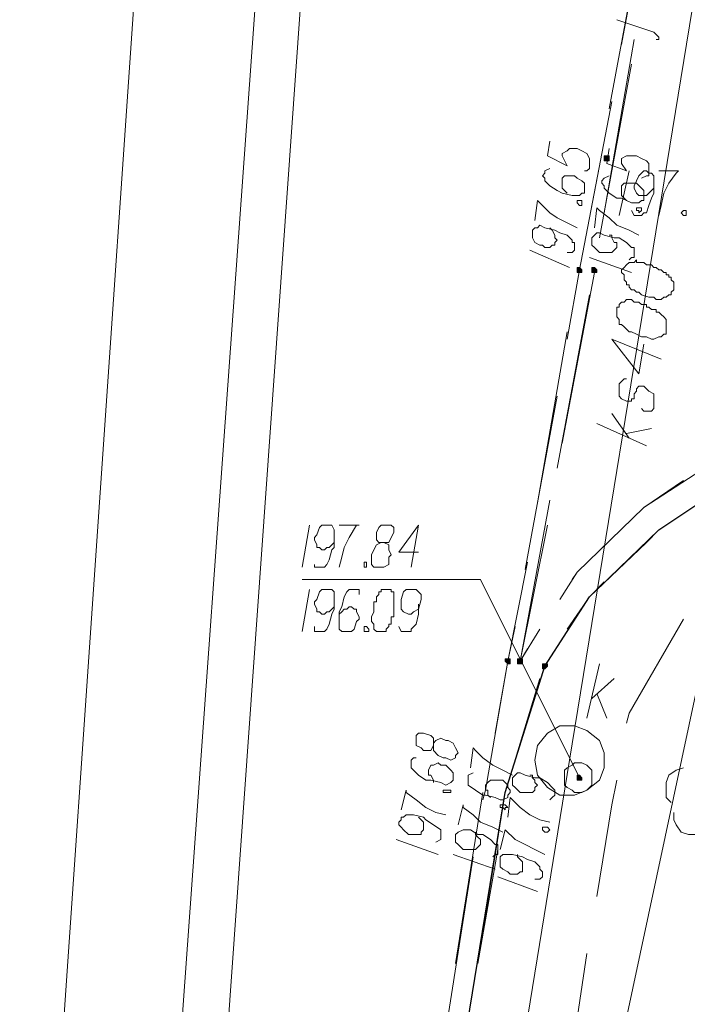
# Model space of a CAD drawing. Header units: metres. Extents: x 7431553 to 7432401, y 5544342 to 5544539.
# Tile 7 of 180: x 7432075 to 7432087, y 5544403 to 5544420. Entities that reach past the tile are written whole.
import ezdxf

# ---------------------------------------------------------------- set-up
doc = ezdxf.new("R2010")
doc.units = ezdxf.units.M
doc.header["$MEASUREMENT"] = 0
doc.layers.add('BG-PR90-PB-PZT-PZT01_2026_04_14$0$MAPA DCP', color=7, linetype='Continuous', lineweight=0)
doc.layers.add('PRIMETECH_XREF', color=7, linetype='Continuous', lineweight=5)

# ---------------------------------------------------------------- blocks, each defined once
blk = doc.blocks.new('BG-PR90-PB-PZT-PZT01_2026_04_14$0$Naddrwiną2025_v2klauzulap')
at = {"layer": 'BG-PR90-PB-PZT-PZT01_2026_04_14$0$MAPA DCP', "linetype": 'Continuous', "lineweight": 0, "transparency": 33554559}
for points in [[(7431744.471, 5544499.45), (7431744.471, 5544499.45), (7431744.514, 5544499.45), (7431744.514, 5544499.45), (7431744.514, 5544499.45), (7431744.514, 5544499.493), (7431744.514, 5544499.493), (7431744.514, 5544499.493), (7431744.514, 5544499.493), (7431744.514, 5544499.535), (7431744.514, 5544499.535), (7431744.471, 5544499.535), (7431744.471, 5544499.535), (7431744.471, 5544499.535), (7431744.429, 5544499.535), (7431744.429, 5544499.535), (7431744.429, 5544499.493), (7431744.429, 5544499.493), (7431744.429, 5544499.493), (7431744.429, 5544499.493), (7431744.429, 5544499.45), (7431744.429, 5544499.45), (7431744.429, 5544499.45)], [(7431746.376, 5544499.239), (7431746.419, 5544499.239), (7431746.419, 5544499.239), (7431746.419, 5544499.239), (7431746.419, 5544499.239), (7431746.419, 5544499.281), (7431746.419, 5544499.281), (7431746.419, 5544499.281), (7431746.419, 5544499.281), (7431746.419, 5544499.323), (7431746.419, 5544499.323), (7431746.419, 5544499.323), (7431746.376, 5544499.323), (7431746.376, 5544499.323), (7431746.376, 5544499.323), (7431746.376, 5544499.323), (7431746.334, 5544499.281), (7431746.334, 5544499.281), (7431746.334, 5544499.281), (7431746.334, 5544499.281), (7431746.334, 5544499.239)], [(7431746.376, 5544498.985), (7431746.419, 5544498.985), (7431746.419, 5544498.985), (7431746.419, 5544498.985), (7431746.419, 5544498.985), (7431746.419, 5544499.027), (7431746.419, 5544499.027), (7431746.419, 5544499.027), (7431746.419, 5544499.027), (7431746.419, 5544499.069), (7431746.419, 5544499.069), (7431746.419, 5544499.069), (7431746.376, 5544499.069), (7431746.376, 5544499.069), (7431746.376, 5544499.069), (7431746.376, 5544499.069), (7431746.334, 5544499.027), (7431746.334, 5544499.027), (7431746.334, 5544499.027), (7431746.334, 5544499.027), (7431746.334, 5544498.985)], [(7431753.15, 5544498.392), (7431753.15, 5544498.392), (7431753.15, 5544498.392), (7431753.192, 5544498.392), (7431753.192, 5544498.392), (7431753.192, 5544498.392), (7431753.192, 5544498.434), (7431753.192, 5544498.434), (7431753.192, 5544498.434), (7431753.192, 5544498.434), (7431753.15, 5544498.477), (7431753.15, 5544498.477), (7431753.15, 5544498.477), (7431753.15, 5544498.477), (7431753.107, 5544498.477), (7431753.107, 5544498.434), (7431753.107, 5544498.434), (7431753.107, 5544498.434), (7431753.107, 5544498.434), (7431753.107, 5544498.392), (7431753.107, 5544498.392), (7431753.107, 5544498.392), (7431753.107, 5544498.392)], [(7431753.065, 5544497.969), (7431753.065, 5544497.969), (7431753.065, 5544497.969), (7431753.107, 5544497.969), (7431753.107, 5544498.011), (7431753.107, 5544498.011), (7431753.107, 5544498.011), (7431753.107, 5544498.011), (7431753.107, 5544498.053), (7431753.107, 5544498.053), (7431753.065, 5544498.053), (7431753.065, 5544498.053), (7431753.065, 5544498.053), (7431753.065, 5544498.053), (7431753.023, 5544498.053), (7431753.023, 5544498.053), (7431753.023, 5544498.053), (7431753.023, 5544498.011), (7431753.023, 5544498.011), (7431753.023, 5544498.011), (7431753.023, 5544498.011), (7431753.023, 5544497.969), (7431753.023, 5544497.969)], [(7431753.065, 5544497.757), (7431753.065, 5544497.757), (7431753.065, 5544497.757), (7431753.065, 5544497.757), (7431753.107, 5544497.799), (7431753.107, 5544497.799), (7431753.107, 5544497.799), (7431753.107, 5544497.842), (7431753.107, 5544497.842), (7431753.065, 5544497.842), (7431753.065, 5544497.842), (7431753.065, 5544497.842), (7431753.065, 5544497.842), (7431753.023, 5544497.842), (7431753.023, 5544497.842), (7431753.023, 5544497.842), (7431753.023, 5544497.842), (7431753.023, 5544497.842), (7431753.023, 5544497.799), (7431753.023, 5544497.799), (7431753.023, 5544497.799), (7431753.023, 5544497.757), (7431753.023, 5544497.757), (7431753.023, 5544497.757), (7431753.023, 5544497.757)]]:
    blk.add_hatch(color=256, dxfattribs=at).paths.add_polyline_path(points)
at = {"layer": 'BG-PR90-PB-PZT-PZT01_2026_04_14$0$MAPA DCP', "linetype": 'Continuous', "lineweight": 0, "true_color": 0x9a3300, "transparency": 33554559}
blk.add_hatch(color=24, dxfattribs=at).paths.add_polyline_path([(7431755.055, 5544498.985), (7431755.055, 5544498.985), (7431755.097, 5544498.985), (7431755.097, 5544498.985), (7431755.097, 5544498.985), (7431755.097, 5544498.985), (7431755.097, 5544499.027), (7431755.097, 5544499.027), (7431755.097, 5544499.027), (7431755.097, 5544499.027), (7431755.097, 5544499.069), (7431755.055, 5544499.069), (7431755.055, 5544499.069), (7431755.055, 5544499.069), (7431755.055, 5544499.069), (7431755.012, 5544499.027), (7431755.012, 5544499.027), (7431755.012, 5544499.027), (7431755.012, 5544499.027), (7431755.012, 5544498.985), (7431755.012, 5544498.985), (7431755.012, 5544498.985)])
at = {"layer": 'BG-PR90-PB-PZT-PZT01_2026_04_14$0$MAPA DCP', "color": 1, "linetype": 'Continuous', "lineweight": 18, "transparency": 33554687}
blk.add_lwpolyline([(7431770.083, 5544497.757), (7431763.902, 5544498.815), (7431752.811, 5544501.186), (7431737.063, 5544503.726), (7431734.989, 5544503.726), (7431705.313, 5544505.673), (7431674.537, 5544507.663), (7431671.489, 5544507.748), (7431664.504, 5544508.721), (7431660.482, 5544511.304), (7431658.831, 5544513.039), (7431657.053, 5544516.849), (7431656.249, 5544521.04), (7431658.196, 5544542.588), (7431658.873, 5544545.975), (7431662.98, 5544562.612), (7431663.276, 5544568.157), (7431664.334, 5544568.115)], dxfattribs=at)
at = {"layer": 'BG-PR90-PB-PZT-PZT01_2026_04_14$0$MAPA DCP', "color": 24, "linetype": 'Continuous', "lineweight": 18, "true_color": 0x9a3300, "transparency": 33554687}
for points in [[(7431634.701, 5544506.224), (7431638.215, 5544503.176), (7431639.273, 5544502.16), (7431665.816, 5544500.72), (7431691.512, 5544499.154), (7431734.311, 5544494.794), (7431770.083, 5544492.254)], [(7431634.658, 5544505.208), (7431637.707, 5544502.583), (7431638.934, 5544501.398), (7431665.774, 5544499.916), (7431691.47, 5544498.35), (7431734.269, 5544494.032), (7431770.083, 5544491.449)], [(7431770.083, 5544496.36), (7431754.758, 5544498.858), (7431733.761, 5544502.287), (7431688.803, 5544505.208)], [(7431747.646, 5544500.128), (7431748.154, 5544500.043), (7431747.562, 5544499.577), (7431747.9, 5544500.424)], [(7431748.239, 5544499.831), (7431748.239, 5544499.789), (7431748.281, 5544499.747), (7431748.324, 5544499.704), (7431748.408, 5544499.704), (7431748.451, 5544499.704), (7431748.535, 5544499.704), (7431748.578, 5544499.747), (7431748.62, 5544499.831), (7431748.62, 5544499.874), (7431748.62, 5544499.916), (7431748.578, 5544499.916), (7431748.578, 5544499.958), (7431748.535, 5544499.958), (7431748.493, 5544499.958), (7431748.451, 5544500.001), (7431748.408, 5544500.001), (7431748.366, 5544500.043), (7431748.366, 5544500.128), (7431748.408, 5544500.17), (7431748.451, 5544500.212), (7431748.493, 5544500.297), (7431748.535, 5544500.297), (7431748.578, 5544500.297), (7431748.662, 5544500.297), (7431748.747, 5544500.297), (7431748.789, 5544500.255), (7431748.789, 5544500.212), (7431748.789, 5544500.17), (7431748.789, 5544500.128), (7431748.747, 5544500.085)], [(7431749.17, 5544499.831), (7431749.086, 5544500.255)], [(7431749.382, 5544500.17), (7431749.001, 5544499.323)], [(7431749.255, 5544499.874), (7431748.832, 5544499.577)], [(7431755.055, 5544499.027), (7431751.668, 5544497.334), (7431751.668, 5544494.286)], [(7431648.798, 5544496.614), (7431682.326, 5544495.852), (7431716.489, 5544492.846), (7431729.443, 5544492.169), (7431729.993, 5544492.55), (7431729.909, 5544492.254), (7431731.433, 5544492.127), (7431770.083, 5544489.46)]]:
    blk.add_lwpolyline(points, dxfattribs=at)
at = {"layer": 'BG-PR90-PB-PZT-PZT01_2026_04_14$0$MAPA DCP', "linetype": 'Continuous', "lineweight": 25, "transparency": 33554687}
blk.add_lwpolyline([(7431770.083, 5544495.344), (7431755.309, 5544497.757), (7431753.15, 5544498.434), (7431751.964, 5544499.196), (7431750.821, 5544500.382), (7431750.229, 5544501.271), (7431749.424, 5544503.599), (7431749.424, 5544505.97)], dxfattribs=at)
at = {"layer": 'BG-PR90-PB-PZT-PZT01_2026_04_14$0$MAPA DCP', "linetype": 'Continuous', "lineweight": 18, "transparency": 33554687}
for points in [[(7431751.033, 5544500.17), (7431750.821, 5544500.382), (7431750.229, 5544501.271), (7431749.678, 5544502.795)], [(7431749.763, 5544501.144), (7431749.805, 5544501.101), (7431750.44, 5544500.128), (7431751.541, 5544498.985), (7431751.668, 5544498.9)], [(7431749.975, 5544500.805), (7431750.44, 5544500.128), (7431751.541, 5544498.985), (7431752.007, 5544498.688)], [(7431752.345, 5544500.805), (7431753.954, 5544499.874), (7431754.123, 5544499.831)], [(7431742.524, 5544499.747), (7431739.561, 5544500.297)], [(7431740.661, 5544500.085), (7431743.625, 5544499.535)], [(7431752.515, 5544498.815), (7431751.964, 5544499.196), (7431751.033, 5544500.17)], [(7431745.403, 5544499.45), (7431742.439, 5544499.958)], [(7431745.826, 5544499.366), (7431742.863, 5544499.916)], [(7431746.419, 5544499.027), (7431746.376, 5544499.027), (7431743.498, 5544499.577)], [(7431753.7, 5544499.239), (7431753.361, 5544499.62)], [(7431755.097, 5544499.662), (7431755.52, 5544499.577), (7431757.087, 5544499.323)], [(7431744.598, 5544499.366), (7431746.376, 5544499.027), (7431747.562, 5544498.815)], [(7431754.335, 5544498.053), (7431753.15, 5544498.434), (7431751.964, 5544499.196), (7431751.71, 5544499.45)], [(7431754.039, 5544499.154), (7431753.107, 5544499.366)], [(7431753.615, 5544499.323), (7431754.039, 5544499.493)], [(7431749.34, 5544498.731), (7431746.419, 5544499.281)], [(7431749.763, 5544498.646), (7431746.8, 5544499.196)], [(7431758.06, 5544499.154), (7431760.05, 5544498.858)], [(7431750.356, 5544498.307), (7431747.435, 5544498.815)], [(7431748.535, 5544498.646), (7431751.499, 5544498.096)], [(7431752.853, 5544498.138), (7431753.065, 5544498.011), (7431750.313, 5544498.519)], [(7431752.515, 5544498.35), (7431753.065, 5544498.011), (7431750.737, 5544498.477)], [(7431755.309, 5544497.757), (7431753.361, 5544498.35)], [(7431754.293, 5544497.588), (7431753.065, 5544497.799), (7431751.372, 5544498.138)], [(7431752.472, 5544497.926), (7431753.065, 5544497.799), (7431755.266, 5544497.418), (7431755.436, 5544497.376)], [(7431758.23, 5544497.291), (7431755.309, 5544497.757)], [(7431758.23, 5544497.291), (7431756.282, 5544497.63)], [(7431758.23, 5544496.91), (7431755.309, 5544497.376)], [(7431756.409, 5544497.207), (7431759.373, 5544496.741)]]:
    blk.add_lwpolyline(points, dxfattribs=at)
at = {"layer": 'BG-PR90-PB-PZT-PZT01_2026_04_14$0$MAPA DCP', "color": 94, "linetype": 'Continuous', "lineweight": 18, "true_color": 0x009a00, "transparency": 33554687}
for points in [[(7431756.028, 5544501.144), (7431756.028, 5544500.89), (7431755.986, 5544500.763), (7431755.859, 5544500.678), (7431755.774, 5544500.636), (7431755.647, 5544500.636)], [(7431755.478, 5544500.593), (7431755.393, 5544500.509), (7431755.139, 5544500.509), (7431755.012, 5544500.551), (7431754.928, 5544500.678), (7431754.885, 5544500.805)]]:
    blk.add_lwpolyline(points, dxfattribs=at)
at = {"layer": 'BG-PR90-PB-PZT-PZT01_2026_04_14$0$MAPA DCP', "linetype": 'Continuous', "lineweight": 9, "transparency": 33554687}
for points in [[(7431744.683, 5544500.382), (7431744.683, 5544500.72), (7431744.725, 5544500.678), (7431744.895, 5544500.551), (7431745.064, 5544500.466), (7431745.276, 5544500.424), (7431745.445, 5544500.382)], [(7431742.439, 5544500.339), (7431742.439, 5544500.382), (7431742.397, 5544500.382), (7431742.355, 5544500.339), (7431742.312, 5544500.297), (7431742.101, 5544499.662)], [(7431744.302, 5544499.535), (7431744.556, 5544499.493), (7431744.683, 5544499.831), (7431744.556, 5544499.747), (7431744.471, 5544499.747), (7431744.429, 5544499.831), (7431744.429, 5544499.874), (7431744.429, 5544500.001), (7431744.471, 5544500.085), (7431744.514, 5544500.17), (7431744.556, 5544500.212), (7431744.683, 5544500.212), (7431744.768, 5544500.212), (7431744.768, 5544500.17), (7431744.81, 5544500.085)], [(7431745.36, 5544499.916), (7431745.445, 5544499.958), (7431745.445, 5544500.085), (7431745.403, 5544500.128), (7431745.403, 5544500.17), (7431745.276, 5544500.212), (7431745.149, 5544500.255), (7431745.064, 5544500.297), (7431744.895, 5544500.297), (7431744.81, 5544500.297), (7431744.768, 5544500.297), (7431744.725, 5544500.255), (7431744.725, 5544500.212), (7431744.683, 5544500.17), (7431744.683, 5544500.128), (7431744.725, 5544500.085), (7431744.768, 5544500.043), (7431744.852, 5544500.001), (7431744.937, 5544499.958), (7431744.979, 5544499.958), (7431745.064, 5544500.001), (7431745.106, 5544500.043), (7431745.106, 5544500.085), (7431745.106, 5544500.128), (7431745.106, 5544500.17), (7431745.064, 5544500.212), (7431745.022, 5544500.255), (7431744.979, 5544500.297)], [(7431744.768, 5544499.535), (7431744.81, 5544499.45), (7431744.852, 5544499.408), (7431744.895, 5544499.408), (7431744.937, 5544499.45), (7431744.979, 5544499.45), (7431745.064, 5544499.535), (7431745.149, 5544499.662), (7431745.149, 5544499.747), (7431745.233, 5544499.916), (7431745.233, 5544500.001), (7431745.233, 5544500.043), (7431745.191, 5544500.085), (7431745.191, 5544500.128), (7431745.149, 5544500.128), (7431745.106, 5544500.128), (7431745.064, 5544500.128), (7431745.022, 5544500.128), (7431744.979, 5544500.085), (7431744.895, 5544500.001), (7431744.895, 5544499.958), (7431744.895, 5544499.916), (7431744.895, 5544499.831), (7431744.895, 5544499.789), (7431744.937, 5544499.747), (7431744.979, 5544499.747), (7431745.022, 5544499.747), (7431745.064, 5544499.747), (7431745.106, 5544499.747), (7431745.149, 5544499.789), (7431745.191, 5544499.831)], [(7431745.657, 5544499.281), (7431745.318, 5544499.323), (7431745.36, 5544499.366), (7431745.487, 5544499.535), (7431745.614, 5544499.662), (7431745.699, 5544499.874), (7431745.784, 5544500.043)], [(7431744.683, 5544499.874), (7431745.445, 5544499.704)], [(7431746.207, 5544499.874), (7431746.165, 5544499.916), (7431746.165, 5544499.958), (7431745.995, 5544499.958), (7431745.995, 5544499.916), (7431745.911, 5544499.831), (7431745.826, 5544499.704), (7431745.826, 5544499.62), (7431745.784, 5544499.45), (7431745.741, 5544499.366), (7431745.741, 5544499.323), (7431745.784, 5544499.281), (7431745.826, 5544499.239), (7431745.868, 5544499.239), (7431745.953, 5544499.239), (7431745.995, 5544499.281), (7431746.08, 5544499.366), (7431746.08, 5544499.45), (7431746.08, 5544499.493), (7431746.08, 5544499.577), (7431746.038, 5544499.62), (7431745.995, 5544499.662), (7431745.953, 5544499.662), (7431745.911, 5544499.662), (7431745.911, 5544499.62), (7431745.826, 5544499.577), (7431745.784, 5544499.577), (7431745.784, 5544499.535)], [(7431746.165, 5544499.196), (7431746.419, 5544499.916)], [(7431744.175, 5544498.519), (7431744.429, 5544498.477), (7431744.598, 5544498.815), (7431744.429, 5544498.731), (7431744.387, 5544498.731), (7431744.344, 5544498.815), (7431744.302, 5544498.858), (7431744.302, 5544498.985), (7431744.344, 5544499.069), (7431744.387, 5544499.154), (7431744.471, 5544499.196), (7431744.556, 5544499.196), (7431744.641, 5544499.196), (7431744.683, 5544499.154), (7431744.683, 5544499.112)], [(7431744.641, 5544498.519), (7431744.683, 5544498.434), (7431744.725, 5544498.434), (7431744.768, 5544498.392), (7431744.81, 5544498.434), (7431744.852, 5544498.434), (7431744.937, 5544498.519), (7431745.022, 5544498.646), (7431745.064, 5544498.731), (7431745.106, 5544498.9), (7431745.106, 5544498.985), (7431745.106, 5544499.027), (7431745.064, 5544499.069), (7431745.064, 5544499.112), (7431745.022, 5544499.112), (7431744.979, 5544499.112), (7431744.937, 5544499.112), (7431744.895, 5544499.112), (7431744.852, 5544499.069), (7431744.81, 5544498.985), (7431744.768, 5544498.942), (7431744.768, 5544498.9), (7431744.768, 5544498.815), (7431744.768, 5544498.773), (7431744.81, 5544498.731), (7431744.852, 5544498.731), (7431744.895, 5544498.731), (7431744.937, 5544498.731), (7431744.979, 5544498.731), (7431745.022, 5544498.773), (7431745.064, 5544498.815)], [(7431745.53, 5544498.265), (7431745.191, 5544498.307), (7431745.233, 5544498.35), (7431745.403, 5544498.519), (7431745.487, 5544498.646), (7431745.572, 5544498.815), (7431745.657, 5544498.985)], [(7431746.08, 5544498.815), (7431746.08, 5544498.9), (7431746.038, 5544498.942), (7431745.911, 5544498.942), (7431745.911, 5544498.9), (7431745.868, 5544498.9), (7431745.784, 5544498.815), (7431745.741, 5544498.688), (7431745.699, 5544498.604), (7431745.657, 5544498.434), (7431745.614, 5544498.35), (7431745.657, 5544498.307), (7431745.657, 5544498.265), (7431745.699, 5544498.223), (7431745.784, 5544498.223), (7431745.826, 5544498.223), (7431745.911, 5544498.265), (7431745.953, 5544498.35), (7431745.953, 5544498.392), (7431745.995, 5544498.434), (7431745.995, 5544498.519), (7431745.953, 5544498.561), (7431745.953, 5544498.604), (7431745.911, 5544498.604), (7431745.868, 5544498.646), (7431745.826, 5544498.604), (7431745.784, 5544498.604), (7431745.699, 5544498.561), (7431745.657, 5544498.519)], [(7431746.038, 5544498.18), (7431746.334, 5544498.858)], [(7431755.436, 5544498.519), (7431755.393, 5544498.561), (7431755.351, 5544498.604), (7431755.266, 5544498.604), (7431755.224, 5544498.561), (7431755.139, 5544498.477), (7431755.055, 5544498.35), (7431755.055, 5544498.265), (7431755.012, 5544498.096), (7431754.97, 5544498.011), (7431754.97, 5544497.969), (7431755.012, 5544497.926), (7431755.055, 5544497.884), (7431755.097, 5544497.884), (7431755.182, 5544497.884), (7431755.224, 5544497.926), (7431755.309, 5544498.011), (7431755.309, 5544498.053), (7431755.309, 5544498.138), (7431755.309, 5544498.18), (7431755.309, 5544498.223), (7431755.266, 5544498.265), (7431755.224, 5544498.265), (7431755.182, 5544498.307), (7431755.139, 5544498.265), (7431755.097, 5544498.265), (7431755.055, 5544498.223), (7431755.012, 5544498.223), (7431755.012, 5544498.18)], [(7431755.732, 5544497.799), (7431755.393, 5544497.842), (7431755.563, 5544498.011), (7431755.69, 5544498.18), (7431755.774, 5544498.35), (7431755.817, 5544498.519)], [(7431756.282, 5544497.672), (7431755.944, 5544497.757), (7431756.113, 5544497.926), (7431756.198, 5544498.096), (7431756.282, 5544498.265), (7431756.367, 5544498.434)], [(7431756.79, 5544498.265), (7431756.79, 5544498.35), (7431756.748, 5544498.392), (7431756.663, 5544498.392), (7431756.621, 5544498.35), (7431756.579, 5544498.35), (7431756.494, 5544498.265), (7431756.452, 5544498.138), (7431756.409, 5544498.053), (7431756.367, 5544497.884), (7431756.367, 5544497.799), (7431756.367, 5544497.757), (7431756.367, 5544497.715), (7431756.409, 5544497.672), (7431756.452, 5544497.672), (7431756.494, 5544497.672), (7431756.536, 5544497.672), (7431756.579, 5544497.672), (7431756.621, 5544497.715), (7431756.663, 5544497.799), (7431756.706, 5544497.842), (7431756.706, 5544497.884), (7431756.706, 5544497.969), (7431756.663, 5544498.011), (7431756.663, 5544498.053), (7431756.621, 5544498.053), (7431756.579, 5544498.053), (7431756.536, 5544498.053), (7431756.494, 5544498.053), (7431756.452, 5544498.011), (7431756.409, 5544497.969), (7431756.367, 5544497.969)], [(7431756.748, 5544497.63), (7431757.002, 5544498.307)], [(7431754.885, 5544497.164), (7431754.547, 5544497.207), (7431754.589, 5544497.249), (7431754.716, 5544497.376), (7431754.843, 5544497.545), (7431754.928, 5544497.715), (7431755.012, 5544497.884)], [(7431754.97, 5544497.207), (7431755.012, 5544497.122), (7431755.182, 5544497.122), (7431755.266, 5544497.249), (7431755.351, 5544497.376), (7431755.351, 5544497.418), (7431755.393, 5544497.588), (7431755.436, 5544497.672), (7431755.436, 5544497.715), (7431755.393, 5544497.799), (7431755.351, 5544497.799), (7431755.309, 5544497.842), (7431755.266, 5544497.842), (7431755.224, 5544497.799), (7431755.182, 5544497.799), (7431755.097, 5544497.715), (7431755.097, 5544497.63), (7431755.097, 5544497.588), (7431755.097, 5544497.503), (7431755.139, 5544497.461), (7431755.182, 5544497.418), (7431755.224, 5544497.418), (7431755.266, 5544497.418), (7431755.266, 5544497.461), (7431755.351, 5544497.461), (7431755.393, 5544497.503)], [(7431755.859, 5544496.953), (7431755.52, 5544497.037), (7431755.563, 5544497.037), (7431755.69, 5544497.207), (7431755.817, 5544497.334), (7431755.901, 5544497.545), (7431755.986, 5544497.715)], [(7431756.409, 5544497.545), (7431756.367, 5544497.588), (7431756.367, 5544497.63), (7431756.198, 5544497.63), (7431756.198, 5544497.588), (7431756.113, 5544497.503), (7431756.028, 5544497.376), (7431756.028, 5544497.291), (7431755.944, 5544497.164), (7431755.944, 5544497.037), (7431755.986, 5544496.953), (7431756.028, 5544496.91), (7431756.071, 5544496.91), (7431756.113, 5544496.91), (7431756.155, 5544496.91), (7431756.198, 5544496.953), (7431756.282, 5544497.037), (7431756.282, 5544497.122), (7431756.282, 5544497.164), (7431756.282, 5544497.249), (7431756.24, 5544497.291), (7431756.198, 5544497.334), (7431756.155, 5544497.334), (7431756.113, 5544497.334), (7431756.071, 5544497.291), (7431756.028, 5544497.249), (7431755.986, 5544497.249)], [(7431756.367, 5544496.868), (7431756.621, 5544497.588)], [(7431754.504, 5544496.529), (7431754.377, 5544496.529), (7431754.335, 5544496.487), (7431754.293, 5544496.36), (7431754.293, 5544496.275), (7431754.335, 5544496.233), (7431754.377, 5544496.233), (7431754.462, 5544496.233), (7431754.504, 5544496.233), (7431754.547, 5544496.318), (7431754.589, 5544496.36), (7431754.589, 5544496.445), (7431754.589, 5544496.487), (7431754.504, 5544496.529), (7431754.589, 5544496.529), (7431754.674, 5544496.614), (7431754.716, 5544496.699), (7431754.716, 5544496.741), (7431754.758, 5544496.826), (7431754.716, 5544496.91), (7431754.674, 5544496.91), (7431754.631, 5544496.953), (7431754.547, 5544496.91), (7431754.462, 5544496.868), (7431754.42, 5544496.783), (7431754.42, 5544496.741), (7431754.377, 5544496.656), (7431754.42, 5544496.572), (7431754.462, 5544496.529)], [(7431754.716, 5544496.233), (7431754.716, 5544496.191), (7431754.758, 5544496.148), (7431754.885, 5544496.148), (7431754.928, 5544496.191), (7431755.012, 5544496.275), (7431755.097, 5544496.402), (7431755.097, 5544496.487), (7431755.139, 5544496.656), (7431755.182, 5544496.741), (7431755.139, 5544496.826), (7431755.097, 5544496.868), (7431755.055, 5544496.868), (7431755.012, 5544496.868), (7431754.97, 5544496.868), (7431754.928, 5544496.826), (7431754.843, 5544496.741), (7431754.843, 5544496.656), (7431754.801, 5544496.614), (7431754.843, 5544496.529), (7431754.843, 5544496.487), (7431754.928, 5544496.445), (7431755.012, 5544496.445), (7431755.012, 5544496.487), (7431755.097, 5544496.529), (7431755.139, 5544496.529)], [(7431755.605, 5544495.979), (7431755.266, 5544496.064), (7431755.309, 5544496.064), (7431755.436, 5544496.233), (7431755.563, 5544496.402), (7431755.647, 5544496.572), (7431755.69, 5544496.741)], [(7431756.155, 5544496.572), (7431756.113, 5544496.656), (7431755.944, 5544496.656), (7431755.859, 5544496.529), (7431755.774, 5544496.402), (7431755.732, 5544496.36), (7431755.69, 5544496.191), (7431755.69, 5544496.106), (7431755.69, 5544496.064), (7431755.732, 5544496.021), (7431755.732, 5544495.979), (7431755.774, 5544495.979), (7431755.817, 5544495.937), (7431755.859, 5544495.937), (7431755.901, 5544495.979), (7431755.944, 5544496.021), (7431756.028, 5544496.106), (7431756.028, 5544496.148), (7431756.028, 5544496.191), (7431756.028, 5544496.275), (7431756.028, 5544496.318), (7431755.986, 5544496.318), (7431755.944, 5544496.36), (7431755.901, 5544496.36), (7431755.859, 5544496.36), (7431755.817, 5544496.36), (7431755.774, 5544496.318), (7431755.732, 5544496.275)], [(7431756.113, 5544495.894), (7431756.367, 5544496.614)]]:
    blk.add_lwpolyline(points, dxfattribs=at)
for points in [[(7431745.36, 5544500.805), (7431745.36, 5544500.847), (7431745.445, 5544500.847), (7431745.445, 5544500.805), (7431745.403, 5544500.763)], [(7431745.36, 5544500.001), (7431745.318, 5544500.001), (7431745.318, 5544500.085), (7431745.36, 5544500.085), (7431745.403, 5544500.043), (7431745.36, 5544500.043)], [(7431745.233, 5544498.985), (7431745.191, 5544498.985), (7431745.191, 5544499.069), (7431745.276, 5544499.069), (7431745.276, 5544499.027)], [(7431755.944, 5544498.392), (7431755.901, 5544498.392), (7431755.901, 5544498.477), (7431755.944, 5544498.519), (7431755.986, 5544498.477), (7431755.986, 5544498.434)], [(7431755.563, 5544497.672), (7431755.52, 5544497.672), (7431755.52, 5544497.757), (7431755.563, 5544497.799), (7431755.563, 5544497.757), (7431755.605, 5544497.757), (7431755.563, 5544497.715)], [(7431755.309, 5544496.699), (7431755.266, 5544496.699), (7431755.266, 5544496.826), (7431755.309, 5544496.826), (7431755.309, 5544496.783), (7431755.309, 5544496.741)]]:
    blk.add_lwpolyline(points, close=True, dxfattribs=at)
at = {"layer": 'BG-PR90-PB-PZT-PZT01_2026_04_14$0$MAPA DCP', "color": 24, "linetype": 'Continuous', "lineweight": 18, "true_color": 0x9a3300, "transparency": 33554687}
for points in [[(7431746.376, 5544499.747), (7431746.419, 5544499.747), (7431746.461, 5544499.789), (7431746.546, 5544499.789), (7431746.588, 5544499.831), (7431746.63, 5544499.831), (7431746.63, 5544499.874), (7431746.673, 5544499.874), (7431746.715, 5544499.916), (7431746.715, 5544499.958), (7431746.757, 5544500.001), (7431746.757, 5544500.043), (7431746.8, 5544500.085), (7431746.842, 5544500.212), (7431746.842, 5544500.297), (7431746.884, 5544500.339), (7431746.884, 5544500.424), (7431746.842, 5544500.466), (7431746.842, 5544500.509), (7431746.8, 5544500.551), (7431746.8, 5544500.593), (7431746.757, 5544500.593), (7431746.715, 5544500.636), (7431746.63, 5544500.636), (7431746.588, 5544500.636), (7431746.546, 5544500.593), (7431746.503, 5544500.593), (7431746.503, 5544500.551), (7431746.461, 5544500.551), (7431746.461, 5544500.509), (7431746.419, 5544500.509), (7431746.419, 5544500.466), (7431746.376, 5544500.424), (7431746.376, 5544500.382), (7431746.334, 5544500.339), (7431746.334, 5544500.297), (7431746.292, 5544500.255), (7431746.292, 5544500.212), (7431746.292, 5544500.17), (7431746.249, 5544500.128), (7431746.249, 5544500.085), (7431746.249, 5544500.001), (7431746.207, 5544500.001), (7431746.249, 5544499.958), (7431746.249, 5544499.916), (7431746.249, 5544499.874), (7431746.292, 5544499.831), (7431746.334, 5544499.789)], [(7431747.054, 5544499.662), (7431747.181, 5544499.662), (7431747.223, 5544499.704), (7431747.308, 5544499.704), (7431747.308, 5544499.747), (7431747.35, 5544499.789), (7431747.392, 5544499.831), (7431747.435, 5544499.874), (7431747.435, 5544499.916), (7431747.477, 5544500.001), (7431747.519, 5544500.085), (7431747.519, 5544500.17), (7431747.562, 5544500.255), (7431747.562, 5544500.297), (7431747.519, 5544500.382), (7431747.519, 5544500.424), (7431747.477, 5544500.466), (7431747.477, 5544500.509), (7431747.435, 5544500.509), (7431747.392, 5544500.509), (7431747.308, 5544500.509), (7431747.265, 5544500.509), (7431747.223, 5544500.509), (7431747.181, 5544500.466), (7431747.138, 5544500.424), (7431747.096, 5544500.382), (7431747.096, 5544500.339), (7431747.054, 5544500.339), (7431747.054, 5544500.297), (7431747.054, 5544500.255), (7431747.011, 5544500.212), (7431747.011, 5544500.17), (7431746.969, 5544500.17), (7431746.969, 5544500.085), (7431746.927, 5544500.043), (7431746.927, 5544500.001), (7431746.927, 5544499.958), (7431746.884, 5544499.916), (7431746.884, 5544499.874), (7431746.884, 5544499.831), (7431746.927, 5544499.789), (7431746.927, 5544499.747), (7431746.969, 5544499.704), (7431747.011, 5544499.704), (7431747.011, 5544499.662)], [(7431754.758, 5544498.265), (7431754.504, 5544498.307), (7431754.293, 5544498.477), (7431754.166, 5544498.688), (7431754.166, 5544498.942), (7431754.25, 5544499.154), (7431754.42, 5544499.366), (7431754.631, 5544499.45), (7431754.885, 5544499.45), (7431755.097, 5544499.366), (7431755.266, 5544499.154), (7431755.351, 5544498.942), (7431755.351, 5544498.688), (7431755.224, 5544498.477), (7431755.012, 5544498.307)]]:
    blk.add_lwpolyline(points, close=True, dxfattribs=at)
at = {"layer": 'BG-PR90-PB-PZT-PZT01_2026_04_14$0$MAPA DCP', "linetype": 'Continuous', "lineweight": 0, "transparency": 33554687}
for points in [[(7431744.471, 5544499.45), (7431744.471, 5544499.45), (7431744.514, 5544499.45), (7431744.514, 5544499.45), (7431744.514, 5544499.45), (7431744.514, 5544499.493), (7431744.514, 5544499.493), (7431744.514, 5544499.493), (7431744.514, 5544499.493), (7431744.514, 5544499.535), (7431744.514, 5544499.535), (7431744.471, 5544499.535), (7431744.471, 5544499.535), (7431744.471, 5544499.535), (7431744.429, 5544499.535), (7431744.429, 5544499.535), (7431744.429, 5544499.493), (7431744.429, 5544499.493), (7431744.429, 5544499.493), (7431744.429, 5544499.493), (7431744.429, 5544499.45), (7431744.429, 5544499.45), (7431744.429, 5544499.45)], [(7431746.376, 5544499.239), (7431746.419, 5544499.239), (7431746.419, 5544499.239), (7431746.419, 5544499.239), (7431746.419, 5544499.239), (7431746.419, 5544499.281), (7431746.419, 5544499.281), (7431746.419, 5544499.281), (7431746.419, 5544499.281), (7431746.419, 5544499.323), (7431746.419, 5544499.323), (7431746.419, 5544499.323), (7431746.376, 5544499.323), (7431746.376, 5544499.323), (7431746.376, 5544499.323), (7431746.376, 5544499.323), (7431746.334, 5544499.281), (7431746.334, 5544499.281), (7431746.334, 5544499.281), (7431746.334, 5544499.281), (7431746.334, 5544499.239), (7431746.376, 5544499.239), (7431746.376, 5544499.239)], [(7431746.376, 5544498.985), (7431746.419, 5544498.985), (7431746.419, 5544498.985), (7431746.419, 5544498.985), (7431746.419, 5544498.985), (7431746.419, 5544499.027), (7431746.419, 5544499.027), (7431746.419, 5544499.027), (7431746.419, 5544499.027), (7431746.419, 5544499.069), (7431746.419, 5544499.069), (7431746.419, 5544499.069), (7431746.376, 5544499.069), (7431746.376, 5544499.069), (7431746.376, 5544499.069), (7431746.376, 5544499.069), (7431746.334, 5544499.027), (7431746.334, 5544499.027), (7431746.334, 5544499.027), (7431746.334, 5544499.027), (7431746.334, 5544498.985), (7431746.376, 5544498.985), (7431746.376, 5544498.985)], [(7431753.15, 5544498.392), (7431753.15, 5544498.392), (7431753.15, 5544498.392), (7431753.192, 5544498.392), (7431753.192, 5544498.392), (7431753.192, 5544498.392), (7431753.192, 5544498.434), (7431753.192, 5544498.434), (7431753.192, 5544498.434), (7431753.192, 5544498.434), (7431753.15, 5544498.477), (7431753.15, 5544498.477), (7431753.15, 5544498.477), (7431753.15, 5544498.477), (7431753.107, 5544498.477), (7431753.107, 5544498.434), (7431753.107, 5544498.434), (7431753.107, 5544498.434), (7431753.107, 5544498.434), (7431753.107, 5544498.392), (7431753.107, 5544498.392), (7431753.107, 5544498.392), (7431753.107, 5544498.392)], [(7431753.065, 5544497.969), (7431753.065, 5544497.969), (7431753.065, 5544497.969), (7431753.107, 5544497.969), (7431753.107, 5544498.011), (7431753.107, 5544498.011), (7431753.107, 5544498.011), (7431753.107, 5544498.011), (7431753.107, 5544498.053), (7431753.107, 5544498.053), (7431753.065, 5544498.053), (7431753.065, 5544498.053), (7431753.065, 5544498.053), (7431753.065, 5544498.053), (7431753.023, 5544498.053), (7431753.023, 5544498.053), (7431753.023, 5544498.053), (7431753.023, 5544498.011), (7431753.023, 5544498.011), (7431753.023, 5544498.011), (7431753.023, 5544498.011), (7431753.023, 5544497.969), (7431753.023, 5544497.969)], [(7431753.065, 5544497.757), (7431753.065, 5544497.757), (7431753.065, 5544497.757), (7431753.065, 5544497.757), (7431753.107, 5544497.799), (7431753.107, 5544497.799), (7431753.107, 5544497.799), (7431753.107, 5544497.842), (7431753.107, 5544497.842), (7431753.065, 5544497.842), (7431753.065, 5544497.842), (7431753.065, 5544497.842), (7431753.065, 5544497.842), (7431753.023, 5544497.842), (7431753.023, 5544497.842), (7431753.023, 5544497.842), (7431753.023, 5544497.842), (7431753.023, 5544497.842), (7431753.023, 5544497.799), (7431753.023, 5544497.799), (7431753.023, 5544497.799), (7431753.023, 5544497.757), (7431753.023, 5544497.757), (7431753.023, 5544497.757)]]:
    blk.add_lwpolyline(points, close=True, dxfattribs=at)
at = {"layer": 'BG-PR90-PB-PZT-PZT01_2026_04_14$0$MAPA DCP', "linetype": 'Continuous', "lineweight": 18, "transparency": 33554687}
blk.add_lwpolyline([(7431754.801, 5544499.027), (7431754.801, 5544499.069), (7431754.843, 5544499.154), (7431754.885, 5544499.196), (7431754.928, 5544499.239), (7431755.012, 5544499.239), (7431755.055, 5544499.239), (7431755.139, 5544499.239), (7431755.182, 5544499.239), (7431755.224, 5544499.196), (7431755.266, 5544499.154), (7431755.309, 5544499.069), (7431755.309, 5544499.027), (7431755.309, 5544498.942), (7431755.266, 5544498.9), (7431755.224, 5544498.815), (7431755.182, 5544498.773), (7431755.139, 5544498.773), (7431755.055, 5544498.773), (7431755.012, 5544498.773), (7431754.928, 5544498.773), (7431754.885, 5544498.815), (7431754.843, 5544498.9), (7431754.801, 5544498.942)], close=True, dxfattribs=at)
at = {"layer": 'BG-PR90-PB-PZT-PZT01_2026_04_14$0$MAPA DCP', "color": 24, "linetype": 'Continuous', "lineweight": 0, "true_color": 0x9a3300, "transparency": 33554687}
blk.add_lwpolyline([(7431755.055, 5544498.985), (7431755.055, 5544498.985), (7431755.097, 5544498.985), (7431755.097, 5544498.985), (7431755.097, 5544498.985), (7431755.097, 5544498.985), (7431755.097, 5544499.027), (7431755.097, 5544499.027), (7431755.097, 5544499.027), (7431755.097, 5544499.027), (7431755.097, 5544499.069), (7431755.055, 5544499.069), (7431755.055, 5544499.069), (7431755.055, 5544499.069), (7431755.055, 5544499.069), (7431755.012, 5544499.027), (7431755.012, 5544499.027), (7431755.012, 5544499.027), (7431755.012, 5544499.027), (7431755.012, 5544498.985), (7431755.012, 5544498.985), (7431755.012, 5544498.985), (7431755.055, 5544498.985)], close=True, dxfattribs=at)
at = {"layer": 'BG-PR90-PB-PZT-PZT01_2026_04_14$0$MAPA DCP', "color": 24, "linetype": 'Continuous', "lineweight": 9, "true_color": 0x9a3300, "transparency": 33554687}
for points in [[(7431751.202, 5544496.275), (7431751.202, 5544495.937), (7431750.737, 5544496.275), (7431751.456, 5544496.148)], [(7431752.472, 5544495.937), (7431752.557, 5544495.979), (7431752.557, 5544496.148), (7431752.515, 5544496.148), (7431752.43, 5544496.233), (7431752.261, 5544496.275), (7431752.176, 5544496.275), (7431752.007, 5544496.318), (7431751.922, 5544496.318), (7431751.88, 5544496.275), (7431751.837, 5544496.233), (7431751.837, 5544496.191), (7431751.837, 5544496.148), (7431751.837, 5544496.106), (7431751.837, 5544496.064), (7431751.88, 5544496.021), (7431752.007, 5544495.979), (7431752.049, 5544495.979), (7431752.091, 5544495.979), (7431752.176, 5544495.979), (7431752.218, 5544496.021), (7431752.261, 5544496.106), (7431752.261, 5544496.148), (7431752.218, 5544496.191), (7431752.176, 5544496.275), (7431752.134, 5544496.275), (7431752.091, 5544496.275)], [(7431751.033, 5544495.64), (7431751.033, 5544495.767), (7431750.948, 5544495.81), (7431750.864, 5544495.852), (7431750.779, 5544495.852), (7431750.737, 5544495.81), (7431750.737, 5544495.767), (7431750.737, 5544495.725), (7431750.737, 5544495.64), (7431750.779, 5544495.598), (7431750.864, 5544495.556), (7431750.906, 5544495.556), (7431750.991, 5544495.556), (7431751.033, 5544495.598), (7431751.033, 5544495.64), (7431751.075, 5544495.556), (7431751.16, 5544495.513), (7431751.245, 5544495.471), (7431751.287, 5544495.471), (7431751.414, 5544495.471), (7431751.456, 5544495.513), (7431751.456, 5544495.556), (7431751.456, 5544495.598), (7431751.456, 5544495.683), (7431751.414, 5544495.767), (7431751.287, 5544495.767), (7431751.245, 5544495.81), (7431751.16, 5544495.767), (7431751.075, 5544495.767), (7431751.033, 5544495.683)], [(7431750.737, 5544494.921), (7431750.737, 5544495.259), (7431750.737, 5544495.217), (7431750.948, 5544495.09), (7431751.118, 5544495.005), (7431751.287, 5544494.963), (7431751.456, 5544494.921)], [(7431751.922, 5544495.259), (7431751.837, 5544495.259), (7431751.837, 5544495.09), (7431751.88, 5544495.048), (7431751.964, 5544495.005), (7431752.134, 5544494.963), (7431752.218, 5544494.921), (7431752.388, 5544494.921), (7431752.472, 5544494.921), (7431752.515, 5544494.921), (7431752.557, 5544494.963), (7431752.557, 5544495.005), (7431752.557, 5544495.09), (7431752.557, 5544495.132), (7431752.515, 5544495.175), (7431752.388, 5544495.217), (7431752.345, 5544495.259), (7431752.303, 5544495.259), (7431752.218, 5544495.217), (7431752.176, 5544495.217), (7431752.176, 5544495.175), (7431752.134, 5544495.132), (7431752.134, 5544495.09), (7431752.176, 5544495.048), (7431752.176, 5544495.005), (7431752.218, 5544494.963), (7431752.261, 5544494.921), (7431752.303, 5544494.921)], [(7431751.414, 5544494.497), (7431751.456, 5544494.497), (7431751.456, 5544494.667), (7431751.414, 5544494.709), (7431751.329, 5544494.751), (7431751.16, 5544494.794), (7431751.118, 5544494.836), (7431750.948, 5544494.836), (7431750.821, 5544494.836), (7431750.737, 5544494.794), (7431750.737, 5544494.751), (7431750.737, 5544494.667), (7431750.737, 5544494.624), (7431750.779, 5544494.582), (7431750.906, 5544494.54), (7431750.948, 5544494.497), (7431750.991, 5544494.497), (7431751.075, 5544494.54), (7431751.118, 5544494.54), (7431751.118, 5544494.582), (7431751.16, 5544494.624), (7431751.16, 5544494.667), (7431751.118, 5544494.709), (7431751.118, 5544494.751), (7431751.075, 5544494.794), (7431751.033, 5544494.836)], [(7431752.472, 5544494.497), (7431752.557, 5544494.497), (7431752.557, 5544494.667), (7431752.515, 5544494.709), (7431752.43, 5544494.751), (7431752.261, 5544494.794), (7431752.176, 5544494.836), (7431752.007, 5544494.836), (7431751.922, 5544494.836), (7431751.88, 5544494.836), (7431751.837, 5544494.794), (7431751.837, 5544494.751), (7431751.837, 5544494.667), (7431751.837, 5544494.624), (7431751.88, 5544494.582), (7431752.007, 5544494.54), (7431752.049, 5544494.497), (7431752.091, 5544494.497), (7431752.176, 5544494.54), (7431752.218, 5544494.54), (7431752.218, 5544494.582), (7431752.261, 5544494.624), (7431752.261, 5544494.667), (7431752.218, 5544494.709), (7431752.218, 5544494.751), (7431752.176, 5544494.794), (7431752.134, 5544494.836), (7431752.091, 5544494.836)], [(7431750.737, 5544494.413), (7431751.456, 5544494.286)], [(7431751.837, 5544494.413), (7431752.557, 5544494.286)]]:
    blk.add_lwpolyline(points, dxfattribs=at)
for points in [[(7431751.837, 5544495.725), (7431751.837, 5544495.64), (7431751.88, 5544495.64), (7431751.88, 5544495.598), (7431751.922, 5544495.598), (7431751.964, 5544495.556), (7431752.007, 5544495.556), (7431752.049, 5544495.556), (7431752.049, 5544495.513), (7431752.091, 5544495.513), (7431752.134, 5544495.513), (7431752.218, 5544495.513), (7431752.303, 5544495.471), (7431752.388, 5544495.471), (7431752.43, 5544495.513), (7431752.472, 5544495.513), (7431752.515, 5544495.513), (7431752.557, 5544495.556), (7431752.557, 5544495.598), (7431752.557, 5544495.64), (7431752.557, 5544495.683), (7431752.557, 5544495.725), (7431752.515, 5544495.725), (7431752.472, 5544495.767), (7431752.43, 5544495.767), (7431752.43, 5544495.81), (7431752.388, 5544495.81), (7431752.345, 5544495.81), (7431752.303, 5544495.81), (7431752.303, 5544495.852), (7431752.261, 5544495.852), (7431752.218, 5544495.852), (7431752.176, 5544495.852), (7431752.134, 5544495.852), (7431752.091, 5544495.852), (7431752.049, 5544495.852), (7431752.007, 5544495.852), (7431751.964, 5544495.852), (7431751.922, 5544495.852), (7431751.88, 5544495.852), (7431751.88, 5544495.81), (7431751.837, 5544495.81), (7431751.837, 5544495.767)], [(7431751.372, 5544495.344), (7431751.372, 5544495.386), (7431751.456, 5544495.386), (7431751.456, 5544495.344), (7431751.414, 5544495.344)], [(7431752.472, 5544495.386), (7431752.515, 5544495.429), (7431752.557, 5544495.429), (7431752.557, 5544495.344), (7431752.515, 5544495.344), (7431752.472, 5544495.344)]]:
    blk.add_lwpolyline(points, close=True, dxfattribs=at)
blk = doc.blocks.new('BG-PR90-PB-PZT-PZT01_2026_04_14')
at = {"layer": 'BG-PR90-PB-PZT-PZT01_2026_04_14$0$MAPA DCP', "rotation": 270}
blk.add_blockref('BG-PR90-PB-PZT-PZT01_2026_04_14$0$Naddrwiną2025_v2klauzulap', (1887585.788, 12976162.34), dxfattribs=at)

msp = doc.modelspace()

# ---------------------------------------------------------------- block references
at = {"layer": 'PRIMETECH_XREF', "linetype": 'Continuous', "lineweight": 0, "rotation": 360}
msp.add_blockref('BG-PR90-PB-PZT-PZT01_2026_04_14', (0, 0), dxfattribs=at)

doc.saveas('drawing.dxf')
